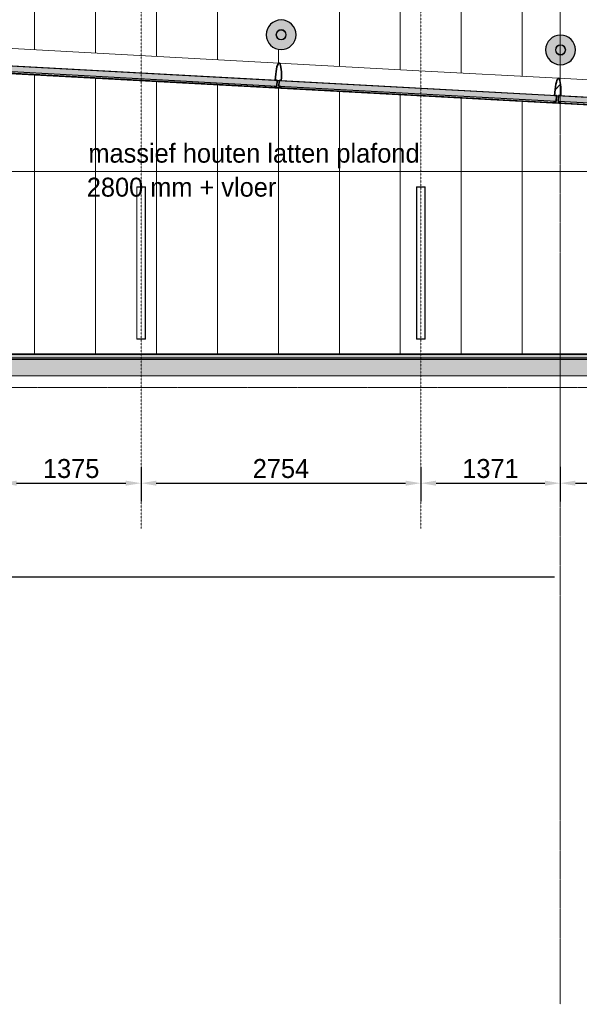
# Model space of a CAD drawing. Header units: millimetres. Extents: x 3625 to 171676, y -65096 to 217166.
# Tile 187 of 256: x 56753 to 62261, y -3247 to 6451. Entities that reach past the tile are written whole.
import ezdxf

# ---------------------------------------------------------------- set-up
doc = ezdxf.new("R2010")
doc.units = ezdxf.units.MM
doc.linetypes.add('gestippeld-fijn', pattern=[3, 1.5, -1.5])
doc.linetypes.add('stramien', pattern=[22.224999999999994, 12.7, -3.174999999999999, 3.174999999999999, -3.174999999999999])
for name, color, linetype, lineweight in [('A-ANNO-DIMS', 1, 'Continuous', 18), ('A-CLNG-IDEN', 6, 'Continuous', 18), ('A-CLNG-SUSP', 5, 'Continuous', 25), ('A-DETL', 5, 'Continuous', 13), ('A-GENM', 6, 'Continuous', 18), ('A-GLAZ', 6, 'Continuous', 18), ('A-GLAZ-CWMG', 3, 'Continuous', 18), ('A-ROOF', 4, 'Continuous', 18), ('A-ROOF-PATT', 8, 'Continuous', 18), ('S-COLS', 6, 'Continuous', 18), ('S-GRID', 1, 'Continuous', 18)]:
    doc.layers.add(name, color=color, linetype=linetype, lineweight=lineweight)
doc.layers.add('ATN Houtenlatten plafond moduul 600x1200 mm', color=20, linetype='Continuous')
doc.styles.add('Frutiger', font='txt', dxfattribs={"height": 373.1435643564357})
doc.styles.add('Frutiger_3', font='txt', dxfattribs={"height": 186.5717821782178})
doc.dimstyles.new('00_KU_2_5mm_-_pijl', dxfattribs={"dimscale": 304.8, "dimtxt": 250, "dimasz": 0.4921259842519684, "dimexe": 0.5905511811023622, "dimexo": 0.0625, "dimgap": 0.1640419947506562, "dimtad": 1, "dimdec": 0, "dimzin": 0, "dimdsep": 46, "dimtxsty": 'Frutiger_3', "dimsah": 1, "dimcen": 0.09, "dimdle": 0.5905511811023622, "dimazin": 0, "dimtfac": 1, "dimtdec": 0, "dimtix": 1, "dimtmove": 0, "dimatfit": 3, "dimfxl": 0.5905511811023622, "dimfxlon": 1, "dimtvp": 1, "dimtolj": 1, "dimtzin": 0, "dimarcsym": 2})
doc.dimstyles.new('00_KU_2_5mm_-_pijl_1', dxfattribs={"dimscale": 304.8, "dimtxt": 250, "dimasz": 0.4921259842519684, "dimexe": 0.5905511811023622, "dimexo": 0.0625, "dimgap": 0.1640419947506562, "dimtad": 1, "dimdec": 0, "dimzin": 0, "dimdsep": 46, "dimtxsty": 'Frutiger_3', "dimsah": 1, "dimcen": 0.09, "dimdle": 0.5905511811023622, "dimazin": 0, "dimtfac": 1, "dimtdec": 0, "dimtix": 1, "dimtmove": 2, "dimatfit": 3, "dimfxl": 0.5905511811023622, "dimfxlon": 1, "dimtvp": 1, "dimtolj": 1, "dimtzin": 0, "dimarcsym": 2})

# ---------------------------------------------------------------- blocks, each defined once
blk = doc.blocks.new('28_ABT-C_staal_hout kolom RV - gelam_ houten kolom $150-300-150 kwal GL32H-2892875-Plotview plafond eerste Verdieping - 1 op 100')
at = {"layer": 'S-COLS', "lineweight": 5}
h = blk.add_hatch(color=256, dxfattribs=at)
h.paths.add_polyline_path([(2.165734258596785e-11, -146.5256637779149), (39.25892140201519, -140.9798280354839), (73.26283188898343, -126.894947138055), (103.6092904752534, -103.6092904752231), (126.894947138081, -73.26283188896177), (141.5329228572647, -37.92363238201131), (146.5256637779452, 0), (141.5329228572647, 37.92363238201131), (126.894947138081, 73.26283188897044), (103.6092904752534, 103.6092904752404), (73.26283188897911, 126.8949471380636), (37.92363238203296, 141.5329228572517), (2.165734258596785e-11, 146.5256637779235), (-37.92363238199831, 141.5329228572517), (-73.26283188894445, 126.8949471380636), (-103.6092904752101, 103.6092904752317), (-126.8949471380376, 73.26283188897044), (-141.5329228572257, 37.92363238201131), (-146.5256637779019, 0), (-141.5329228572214, -37.92363238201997), (-126.8949471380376, -73.26283188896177), (-103.6092904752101, -103.6092904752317), (-73.26283188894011, -126.894947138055), (-37.92363238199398, -141.5329228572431)], flags=0)
h.paths.add_polyline_path([(2.165734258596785e-11, -50.79999999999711), (-13.14800749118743, -49.06903197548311), (-25.39999999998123, -43.99409051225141), (-35.92102448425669, -35.92102448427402), (-45.02962441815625, -22.89999999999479), (-49.23940284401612, -11.85391226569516), (-50.79999999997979, 0), (-47.40012456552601, 17.17710639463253), (-43.99409051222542, 25.40000000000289), (-32.3854905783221, 38.63393506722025), (-22.8999999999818, 45.02962441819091), (-11.8539122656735, 49.23940284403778), (2.165734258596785e-11, 50.80000000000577), (13.14800749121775, 49.06903197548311), (25.40000000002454, 43.99409051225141), (38.63393506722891, 32.38549057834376), (45.0296244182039, 22.90000000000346), (49.23940284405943, 11.85391226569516), (50.8000000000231, 0), (49.06903197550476, -13.14800749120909), (43.99409051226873, -25.39999999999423), (32.38549057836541, -38.63393506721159), (22.90000000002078, -45.02962441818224), (11.85391226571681, -49.23940284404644)], flags=0)
h.paths.add_polyline_path([(2.165734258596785e-11, -45.79999999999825), (12.44614862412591, -43.99409051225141), (24.36439547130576, -38.54029332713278), (32.38549057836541, -32.38549057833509), (39.66396349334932, -22.90000000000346), (44.23940284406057, -11.85391226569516), (45.80000000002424, 0), (43.99409051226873, 12.44614862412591), (37.74564602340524, 25.40000000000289), (32.38549057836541, 32.38549057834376), (22.90000000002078, 39.66396349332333), (11.85391226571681, 44.23940284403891), (2.165734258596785e-11, 45.80000000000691), (-13.14800749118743, 43.7033710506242), (-25.39999999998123, 37.74564602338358), (-32.38549057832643, 32.38549057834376), (-39.66396349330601, 22.90000000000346), (-44.23940284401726, 11.85391226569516), (-45.79999999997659, 0), (-43.70337105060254, -13.14800749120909), (-39.66396349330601, -22.89999999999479), (-32.38549057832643, -32.38549057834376), (-22.89999999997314, -39.66396349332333), (-11.8539122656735, -44.23940284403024)], flags=0)
at = {"layer": 'S-COLS', "color": 250, "lineweight": 25}
for centre, start, end in [((-2.368771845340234e-13, 4.620521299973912e-14), 5.7886095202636e-13, 180.0000000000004), ((-2.368771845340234e-13, 4.620521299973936e-14), 180.0000000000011, 2.035554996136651e-13)]:
    blk.add_arc(centre, 146.5256637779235, start, end, dxfattribs=at)
at = {"layer": 'S-COLS', "color": 170, "lineweight": 5}
for centre, radius, start, end in [((-1.447215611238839e-13, 4.620521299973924e-14), 50.79999999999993, 5.724998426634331e-14, 180), ((-1.45624831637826e-13, 2.103445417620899e-13), 50.79999999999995, 180.0000000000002, 5.088887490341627e-14), ((-1.206445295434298e-13, 4.620521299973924e-14), 45.79999999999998, 3.116943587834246e-13, 180), ((-1.22976975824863e-13, 1.94189096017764e-13), 45.8, 180.0000000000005, 3.053332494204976e-13)]:
    blk.add_arc(centre, radius, start, end, dxfattribs=at)
blk = doc.blocks.new('28_ABT-C_staal_hout kolom RV - gelam_ houten kolom $150-300-150 kwal GL32H-2892879-Plotview plafond eerste Verdieping - 1 op 100')
at = {"layer": 'S-COLS', "lineweight": 5}
h = blk.add_hatch(color=256, dxfattribs=at)
h.paths.add_polyline_path([(2.598881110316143e-11, -146.5256637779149), (37.9236323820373, -141.5329228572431), (73.26283188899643, -126.894947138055), (103.6092904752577, -103.6092904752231), (126.8949471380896, -73.26283188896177), (141.7965711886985, -35.92102448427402), (146.5256637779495, 8.662937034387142e-12), (141.5329228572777, 37.92363238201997), (126.8949471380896, 73.26283188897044), (103.6092904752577, 103.6092904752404), (73.26283188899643, 126.8949471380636), (37.9236323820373, 141.5329228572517), (2.598881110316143e-11, 146.5256637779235), (-37.92363238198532, 141.5329228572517), (-73.26283188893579, 126.8949471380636), (-103.6092904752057, 103.6092904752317), (-126.894947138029, 73.26283188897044), (-141.532922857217, 37.92363238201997), (-146.5256637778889, 8.662937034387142e-12), (-141.532922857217, -37.92363238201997), (-126.894947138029, -73.26283188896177), (-103.6092904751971, -103.6092904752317), (-73.26283188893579, -126.894947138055), (-37.92363238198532, -141.5329228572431)], flags=0)
h.paths.add_polyline_path([(2.598881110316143e-11, -50.79999999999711), (-13.1480074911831, -49.06903197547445), (-25.39999999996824, -43.99409051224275), (-38.63393506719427, -32.38549057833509), (-45.02962441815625, -22.89999999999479), (-49.23940284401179, -11.85391226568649), (-50.79999999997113, 8.662937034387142e-12), (-47.90191975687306, 15.96566563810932), (-43.99409051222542, 25.40000000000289), (-32.38549057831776, 38.63393506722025), (-22.89999999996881, 45.02962441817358), (-11.85391226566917, 49.23940284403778), (2.598881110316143e-11, 50.80000000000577), (13.14800749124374, 49.06903197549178), (25.40000000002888, 43.99409051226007), (38.63393506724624, 32.38549057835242), (45.0296244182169, 22.90000000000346), (49.23940284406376, 11.85391226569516), (50.80000000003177, 8.662937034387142e-12), (49.0690319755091, -13.14800749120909), (43.9940905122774, -25.39999999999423), (32.38549057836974, -38.63393506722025), (24.80776364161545, -44.23940284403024), (11.85391226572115, -49.23940284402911)], flags=0)
h.paths.add_polyline_path([(2.598881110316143e-11, -45.79999999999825), (12.4461486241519, -43.99409051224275), (24.36439547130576, -38.54029332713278), (32.38549057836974, -32.38549057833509), (39.66396349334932, -22.89999999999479), (44.2394028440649, -11.85391226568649), (45.8000000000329, 8.662937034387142e-12), (43.9940905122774, 12.44614862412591), (37.74564602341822, 25.40000000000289), (29.86650204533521, 34.31837846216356), (22.90000000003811, 39.663963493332), (11.85391226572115, 44.23940284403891), (2.598881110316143e-11, 45.79999999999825), (-13.1480074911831, 43.7033710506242), (-25.39999999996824, 37.74564602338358), (-32.38549057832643, 32.38549057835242), (-39.66396349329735, 22.90000000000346), (-44.23940284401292, 11.85391226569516), (-45.7999999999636, 8.662937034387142e-12), (-43.70337105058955, -13.14800749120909), (-39.66396349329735, -22.90000000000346), (-32.38549057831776, -32.38549057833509), (-22.89999999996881, -39.66396349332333), (-11.85391226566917, -44.23940284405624)], flags=0)
at = {"layer": 'S-COLS', "color": 250, "lineweight": 25}
for centre, start, end in [((-2.368771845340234e-13, 4.620521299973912e-14), 5.7886095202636e-13, 180.0000000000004), ((-2.368771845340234e-13, 4.620521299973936e-14), 180.0000000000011, 2.035554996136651e-13)]:
    blk.add_arc(centre, 146.5256637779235, start, end, dxfattribs=at)
at = {"layer": 'S-COLS', "color": 170, "lineweight": 5}
for centre, radius, start, end in [((-1.447215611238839e-13, 4.620521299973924e-14), 50.79999999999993, 5.724998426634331e-14, 180), ((-1.45624831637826e-13, 2.103445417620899e-13), 50.79999999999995, 180.0000000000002, 5.088887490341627e-14), ((-1.206445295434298e-13, 4.620521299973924e-14), 45.79999999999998, 3.116943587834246e-13, 180), ((-1.22976975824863e-13, 1.94189096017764e-13), 45.8, 180.0000000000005, 3.053332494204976e-13)]:
    blk.add_arc(centre, radius, start, end, dxfattribs=at)
blk = doc.blocks.new('10844_ABT model nieuw_export 08-11-2012_rvt-1-Plotview plafond eerste Verdieping - 1 op 100')
at = {"color": 170, "lineweight": 5}
for name, p in [('28_ABT-C_staal_hout kolom RV - gelam_ houten kolom $150-300-150 kwal GL32H-2892875-Plotview plafond eerste Verdieping - 1 op 100', (12770.76404801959, 6302.670762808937)), ('28_ABT-C_staal_hout kolom RV - gelam_ houten kolom $150-300-150 kwal GL32H-2892879-Plotview plafond eerste Verdieping - 1 op 100', (15520.76404801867, 6152.920762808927))]:
    blk.add_blockref(name, p, dxfattribs=at)
blk = doc.blocks.new('Rectangular Mullion - 36_KA_houten vliesgevel 170 randprofiel links glas 60-4728640-Plotview plafond eerste Verdieping - 1 op 100')
at = {"layer": 'A-GLAZ-CWMG'}
for p, q in [((8626.406031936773, 6247.951444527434), (10001.40603193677, 6173.131625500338)), ((8613.094193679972, 6003.313354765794), (9958.138509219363, 5930.123556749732))]:
    blk.add_line(p, q, dxfattribs=at)
blk = doc.blocks.new('Rectangular Mullion - 36_KA_houten vliesgevel 170 randprofiel links glas 60-5710918-Plotview plafond eerste Verdieping - 1 op 100')
at = {"layer": 'A-GLAZ-CWMG'}
for p, q in [((15501.40603193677, 5873.852349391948), (15926.77675127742, 5850.706051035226)), ((15518.04987814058, 5627.58423861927), (15913.46491302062, 5606.067961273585))]:
    blk.add_line(p, q, dxfattribs=at)
blk = doc.blocks.new('Rectangular Mullion - 36_KA_houten vliesgevel 170 randprofiel links glas 60-4728633-Plotview plafond eerste Verdieping - 1 op 100')
at = {"layer": 'A-GLAZ-CWMG'}
for p, q in [((10001.40603193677, 6173.131625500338), (11376.40603193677, 6098.31180647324)), ((10018.04987814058, 5926.863514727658), (11363.09419367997, 5853.673716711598))]:
    blk.add_line(p, q, dxfattribs=at)
blk = doc.blocks.new('Rectangular Mullion - 36_KA_houten vliesgevel 170 verticaal glas 60-V9-Plotview plafond eerste Verdieping - 1 op 100')
at = {"layer": 'A-GLAZ-CWMG', "lineweight": 35}
for p, q in [((29.99999999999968, 44.99999999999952), (-29.99999999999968, 44.99999999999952)), ((-29.99999999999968, 44.99999999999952), (-29.99999999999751, 29.99999999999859)), ((-29.99999999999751, 29.99999999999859), (-9.999999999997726, 29.99999999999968)), ((-9.999999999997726, 29.99999999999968), (-9.999999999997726, -30.00000000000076)), ((10.00000000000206, -29.99999999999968), (10.00000000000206, 30.00000000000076)), ((10.00000000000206, 30.00000000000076), (29.99999999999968, 29.99999999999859)), ((29.99999999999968, 29.99999999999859), (29.99999999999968, 44.99999999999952)), ((-9.999999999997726, -30.00000000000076), (-29.99999999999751, -30.00000000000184)), ((30.00000000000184, -29.99999999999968), (10.00000000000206, -29.99999999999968))]:
    blk.add_line(p, q, dxfattribs=at)
at = {"layer": 'A-GLAZ-CWMG', "lineweight": 35, "flags": 128}
blk.add_lwpolyline([(-29.99999999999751, -30.00000000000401), (-29.544232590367, -59.52019020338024), (-28.19077862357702, -88.14342436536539), (-25.98076211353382, -115.0000000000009), (-22.98133329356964, -139.2738936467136), (-19.28362829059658, -160.2275553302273), (-14.99999999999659, -177.2243186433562), (-10.26060429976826, -189.7477455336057), (-5.209445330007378, -197.4173180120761), (0, -200.0000000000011), (5.209445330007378, -197.4173180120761), (10.26060429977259, -189.7477455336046), (15.00000000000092, -177.2243186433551), (19.28362829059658, -160.2275553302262), (22.98133329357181, -139.2738936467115), (25.98076211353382, -115.0000000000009), (28.19077862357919, -88.14342436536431), (29.544232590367, -59.52019020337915), (30.00000000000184, -30.00000000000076)], dxfattribs=at)
blk = doc.blocks.new('Rectangular Mullion - 36_KA_houten vliesgevel 170 verticaal glas 60-V10-Plotview plafond eerste Verdieping - 1 op 100')
at = {"layer": 'A-GLAZ-CWMG'}
h = blk.add_hatch(dxfattribs=at)
h.set_pattern_fill('FP_14', color=256, style=0, pattern_type=2)
h.set_pattern_definition([(311.885, (31396.079, 6507.43), (472.7488378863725, 423.9499218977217), []), (311.885, (31554.595, 6498.804), (896.6987597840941, -48.79891598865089), []), (311.885, (31237.564, 6516.055), (896.6987597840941, -48.79891598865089), [])])
h.paths.add_polyline_path([(30.00000000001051, 44.99999999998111), (30.00000000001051, 29.99999999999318), (10.00000000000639, 29.99999999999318), (10.00000000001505, -30.00000000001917), (30.00000000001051, -30.00000000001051), (28.19077862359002, -88.14342436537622), (22.98133329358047, -139.2738936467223), (19.28362829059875, -160.2275553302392), (15.00000000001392, -177.2243186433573), (10.26060429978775, -189.7477455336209), (5.209445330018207, -197.4173180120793), (8.662937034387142e-12, -200.0000000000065), (-5.209445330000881, -197.4173180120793), (-10.26060429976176, -189.7477455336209), (-14.99999999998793, -177.2243186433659), (-19.28362829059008, -160.2275553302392), (-23.62940068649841, -134.029188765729), (-28.19077862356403, -88.14342436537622), (-29.99999999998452, -30.00000000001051), (-9.999999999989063, -30.00000000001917), (-9.999999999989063, 29.99999999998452), (-29.99999999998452, 29.99999999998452), (-29.99999999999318, 44.99999999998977)], flags=0)
at = {"layer": 'A-GLAZ-CWMG', "lineweight": 35}
for p, q in [((29.99999999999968, 44.99999999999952), (-29.99999999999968, 44.99999999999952)), ((-29.99999999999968, 44.99999999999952), (-29.99999999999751, 29.99999999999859)), ((-29.99999999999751, 29.99999999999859), (-9.999999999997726, 29.99999999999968)), ((-9.999999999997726, 29.99999999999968), (-9.999999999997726, -30.00000000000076)), ((10.00000000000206, -30.00000000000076), (9.999999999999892, 29.99999999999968)), ((9.999999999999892, 29.99999999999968), (29.99999999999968, 30.00000000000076)), ((29.99999999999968, 30.00000000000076), (29.99999999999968, 44.99999999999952)), ((-9.999999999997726, -30.00000000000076), (-29.99999999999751, -30.00000000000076)), ((30.00000000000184, -29.99999999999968), (10.00000000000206, -30.00000000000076))]:
    blk.add_line(p, q, dxfattribs=at)
at = {"layer": 'A-GLAZ-CWMG', "lineweight": 35, "flags": 128}
blk.add_lwpolyline([(-29.99999999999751, -30.00000000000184), (-29.54423259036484, -59.52019020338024), (-28.19077862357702, -88.14342436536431), (-25.98076211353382, -115.000000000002), (-22.98133329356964, -139.2738936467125), (-19.28362829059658, -160.2275553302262), (-14.99999999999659, -177.2243186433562), (-10.26060429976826, -189.7477455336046), (-5.209445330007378, -197.417318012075), (0, -200.0000000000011), (5.209445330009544, -197.417318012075), (10.26060429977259, -189.7477455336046), (15.00000000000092, -177.2243186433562), (19.28362829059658, -160.2275553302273), (22.98133329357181, -139.2738936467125), (25.98076211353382, -115.0000000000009), (28.19077862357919, -88.14342436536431), (29.544232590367, -59.52019020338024), (29.99999999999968, -30.00000000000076)], dxfattribs=at)
blk = doc.blocks.new('27_KU_bovenkant dakrand luifel publiekshal - 27_KU_bovenkant dakrand luifel publiekshal-3094114-Plotview plafond eerste Verdieping - 1 op 100')
at = {"layer": 'A-ROOF-PATT'}
blk.add_hatch(color=256, dxfattribs=at).paths.add_polyline_path([(4896.721116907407, 3120.636481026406), (35420.09404801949, 3120.636481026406), (35420.09404801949, 4544.626170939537), (35398.59738135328, 4545.535016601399), (35398.59738135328, 3155.202894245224), (4943.597381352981, 3155.202894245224), (4943.597381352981, 3167.512745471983), (4931.287530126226, 3155.202894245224)], flags=0)
blk = doc.blocks.new('27_KU_dakgoot publiekshal - 27_KU_dakgoot publiekshal-3097409-Plotview plafond eerste Verdieping - 1 op 100')
at = {"layer": 'A-ROOF-PATT'}
for points in [[(34929.54858062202, 2994.5429878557), (35420.09404801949, 2994.5429878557), (35420.09404801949, 3102.417987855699), (4878.502623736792, 3102.417987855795), (4878.502623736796, 17166.10525462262), (4770.627623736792, 17166.10525462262), (4770.627623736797, 2994.542987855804), (33194.68382680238, 2994.542987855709)], [(34929.54858062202, 3102.417987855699), (35420.09404801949, 3102.417987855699), (35420.09404801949, 3106.417987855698), (4882.502623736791, 3106.417987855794), (4882.502623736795, 17166.10525462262), (4878.502623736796, 17166.10525462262), (4878.502623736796, 3102.417987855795), (33194.68382680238, 3102.417987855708)], [(34929.54858062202, 3106.417987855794), (35420.09404801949, 3106.417987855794), (35420.09404801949, 3120.636481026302), (4896.721116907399, 3120.636481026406), (4896.721116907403, 17166.10525462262), (4882.502623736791, 17166.10525462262), (4882.502623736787, 3106.417987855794), (33194.68382680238, 3106.417987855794)], [(35420.09404801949, 2944.090832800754), (35420.09404801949, 2994.5429878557), (4770.627623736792, 2994.542987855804), (4720.175468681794, 2944.090832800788), (34929.54858062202, 2944.090832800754)]]:
    blk.add_hatch(color=256, dxfattribs=at).paths.add_polyline_path(points, flags=0)
at = {"layer": 'A-ROOF'}
for p, q in [((4882.502623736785, 3106.417987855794), (35420.09404801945, 3106.417987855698)), ((4896.721116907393, 3120.636481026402), (35420.09404801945, 3120.636481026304)), ((35420.09404801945, 3102.417987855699), (4878.502623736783, 3102.417987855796)), ((4720.175468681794, 2944.090832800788), (35420.09404801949, 2944.090832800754))]:
    blk.add_line(p, q, dxfattribs=at)
blk = doc.blocks.new('System Panel - 36_KA_glas 60-7818063-Plotview plafond eerste Verdieping - 1 op 100')
at = {"layer": 'A-GLAZ'}
blk.add_hatch(color=256, dxfattribs=at).paths.add_polyline_path([(1367.034133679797, -29.99999999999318), (1367.034133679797, 30.00000000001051), (-1367.034133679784, 30.00000000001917), (-1367.034133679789, -29.99999999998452), (1093.029267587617, -29.99999999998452)], flags=0)
at = {"layer": 'A-GLAZ', "lineweight": 25}
for p, q in [((-1367.03413367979, -30.00000000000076), (-1367.034133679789, 29.99999999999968)), ((-1367.034133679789, 29.99999999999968), (1367.034133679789, 30.00000000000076)), ((1367.034133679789, 30.00000000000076), (1367.034133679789, -29.99999999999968)), ((1367.034133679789, -29.99999999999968), (-1367.03413367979, -30.00000000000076))]:
    blk.add_line(p, q, dxfattribs=at)
blk = doc.blocks.new('System Panel - 36_KA_glas 60-10185183-Plotview plafond eerste Verdieping - 1 op 100')
at = {"layer": 'A-GLAZ'}
blk.add_hatch(color=256, dxfattribs=at).paths.add_polyline_path([(1373.000000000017, -29.99999999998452), (1373.000000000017, 30.00000000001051), (-1372.999999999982, 30.00000000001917), (-1372.999999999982, -29.99999999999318), (1146.444483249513, -29.99999999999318)], flags=0)
at = {"layer": 'A-GLAZ', "lineweight": 25}
for p, q in [((-1373.000000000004, -29.99999999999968), (-1373.000000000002, 30.00000000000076)), ((-1373.000000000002, 30.00000000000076), (1372.999999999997, 30.00000000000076)), ((1372.999999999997, 30.00000000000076), (1372.999999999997, -29.99999999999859)), ((1372.999999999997, -29.99999999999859), (-1373.000000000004, -29.99999999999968))]:
    blk.add_line(p, q, dxfattribs=at)
blk = doc.blocks.new('63_KA_Etaloid armatuur - 1500 mm-14435909-Plotview plafond eerste Verdieping - 1 op 100')
at = {"layer": 'A-GENM'}
for p, q in [((-750.0000000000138, 42.50000000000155), (-750.0000000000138, -42.49999999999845)), ((749.999999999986, 42.50000000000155), (-750.0000000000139, 42.50000000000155)), ((-747.5000000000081, 40.00000000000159), (-747.5000000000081, -39.99999999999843)), ((747.4999999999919, 40.00000000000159), (-747.500000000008, 40.00000000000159)), ((747.4999999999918, -39.99999999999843), (747.4999999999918, 40.00000000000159)), ((749.9999999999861, -42.49999999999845), (749.9999999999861, 42.50000000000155)), ((-750.0000000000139, -42.49999999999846), (749.999999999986, -42.49999999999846)), ((-747.500000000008, -39.99999999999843), (747.4999999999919, -39.99999999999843))]:
    blk.add_line(p, q, dxfattribs=at)
blk = doc.blocks.new('*D666')
at = {"layer": 'A-ANNO-DIMS', "color": 0, "lineweight": -2, "transparency": 16777216}
for p, q in [((80441.46505013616, -59802.58299392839), (80441.46505013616, -60143.53299392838)), ((81816.46505013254, -59802.58299392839), (81816.46505013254, -60143.53299392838)), ((80591.46505013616, -59963.53299392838), (81666.46505013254, -59963.53299392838))]:
    blk.add_line(p, q, dxfattribs=at)
at = {"layer": 'A-ANNO-DIMS', "color": 0, "transparency": 16777216}
for points in [[(80591.46505013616, -59938.53299392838), (80591.46505013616, -59988.53299392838), (80441.46505013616, -59963.53299392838)], [(81666.46505013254, -59938.53299392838), (81666.46505013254, -59988.53299392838), (81816.46505013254, -59963.53299392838)]]:
    blk.add_solid(points, dxfattribs=at)
at = {"layer": 'Defpoints', "color": 0, "transparency": 16777216}
for p in [(80441.46505013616, -59783.53299392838), (81816.46505013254, -59783.53299392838), (81816.46505013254, -59963.53299392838)]:
    blk.add_point(p, dxfattribs=at)
at = {"layer": 'A-ANNO-DIMS', "color": 0, "transparency": 16777216, "insert": (81128.96505013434, -59820.24710283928), "char_height": 186.5717821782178, "attachment_point": 5, "style": 'Frutiger_3'}
blk.add_mtext('\\A1;1375', dxfattribs=at)
blk = doc.blocks.new('*D667')
at = {"layer": 'A-ANNO-DIMS', "color": 0, "lineweight": -2, "transparency": 16777216}
for p, q in [((81816.46505013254, -59802.58299392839), (81816.46505013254, -60143.53299392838)), ((84570.6317167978, -59802.58299392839), (84570.6317167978, -60143.53299392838)), ((81966.46505013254, -59963.53299392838), (84420.6317167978, -59963.53299392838))]:
    blk.add_line(p, q, dxfattribs=at)
at = {"layer": 'A-ANNO-DIMS', "color": 0, "transparency": 16777216}
for points in [[(81966.46505013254, -59938.53299392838), (81966.46505013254, -59988.53299392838), (81816.46505013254, -59963.53299392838)], [(84420.6317167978, -59938.53299392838), (84420.6317167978, -59988.53299392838), (84570.6317167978, -59963.53299392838)]]:
    blk.add_solid(points, dxfattribs=at)
at = {"layer": 'Defpoints', "color": 0, "transparency": 16777216}
for p in [(81816.46505013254, -59783.53299392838), (84570.6317167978, -59783.53299392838), (84570.6317167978, -59963.53299392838)]:
    blk.add_point(p, dxfattribs=at)
at = {"layer": 'A-ANNO-DIMS', "color": 0, "transparency": 16777216, "insert": (83193.54838346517, -59820.24710283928), "char_height": 186.5717821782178, "attachment_point": 5, "style": 'Frutiger_3'}
blk.add_mtext('\\A1;2754', dxfattribs=at)
blk = doc.blocks.new('*D668')
at = {"layer": 'A-ANNO-DIMS', "color": 0, "lineweight": -2, "transparency": 16777216}
for p, q in [((84570.6317167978, -59802.58299392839), (84570.6317167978, -60143.53299392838)), ((85941.46505013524, -59802.58299392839), (85941.46505013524, -60143.53299392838)), ((84720.6317167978, -59963.53299392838), (85791.46505013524, -59963.53299392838))]:
    blk.add_line(p, q, dxfattribs=at)
at = {"layer": 'A-ANNO-DIMS', "color": 0, "transparency": 16777216}
for points in [[(84720.6317167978, -59938.53299392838), (84720.6317167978, -59988.53299392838), (84570.6317167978, -59963.53299392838)], [(85791.46505013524, -59938.53299392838), (85791.46505013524, -59988.53299392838), (85941.46505013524, -59963.53299392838)]]:
    blk.add_solid(points, dxfattribs=at)
at = {"layer": 'Defpoints', "color": 0, "transparency": 16777216}
for p in [(84570.6317167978, -59783.53299392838), (85941.46505013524, -59783.53299392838), (85941.46505013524, -59963.53299392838)]:
    blk.add_point(p, dxfattribs=at)
at = {"layer": 'A-ANNO-DIMS', "color": 0, "transparency": 16777216, "insert": (85256.04838346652, -59820.24710283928), "char_height": 186.5717821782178, "attachment_point": 5, "style": 'Frutiger_3'}
blk.add_mtext('\\A1;1371', dxfattribs=at)
blk = doc.blocks.new('*D669')
at = {"layer": 'A-ANNO-DIMS', "color": 0, "lineweight": -2, "transparency": 16777216}
for p, q in [((85941.46505013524, -59802.58299392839), (85941.46505013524, -60143.53299392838)), ((87316.46505013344, -59802.58299392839), (87316.46505013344, -60143.53299392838)), ((86091.46505013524, -59963.53299392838), (87166.46505013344, -59963.53299392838))]:
    blk.add_line(p, q, dxfattribs=at)
at = {"layer": 'A-ANNO-DIMS', "color": 0, "transparency": 16777216}
for points in [[(86091.46505013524, -59938.53299392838), (86091.46505013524, -59988.53299392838), (85941.46505013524, -59963.53299392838)], [(87166.46505013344, -59938.53299392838), (87166.46505013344, -59988.53299392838), (87316.46505013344, -59963.53299392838)]]:
    blk.add_solid(points, dxfattribs=at)
at = {"layer": 'Defpoints', "color": 0, "transparency": 16777216}
for p in [(85941.46505013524, -59783.53299392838), (87316.46505013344, -59783.53299392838), (87316.46505013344, -59963.53299392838)]:
    blk.add_point(p, dxfattribs=at)
at = {"layer": 'A-ANNO-DIMS', "color": 0, "transparency": 16777216, "insert": (86628.96505013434, -59820.24710283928), "char_height": 186.5717821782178, "attachment_point": 5, "style": 'Frutiger_3'}
blk.add_mtext('\\A1;1375', dxfattribs=at)
blk = doc.blocks.new('*D679')
at = {"layer": 'A-ANNO-DIMS', "color": 0, "lineweight": -2, "transparency": 16777216}
for p, q in [((76324.79838346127, -60725.54784870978), (76324.79838346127, -61066.49784870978)), ((103816.4650501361, -60725.54784870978), (103816.4650501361, -61066.49784870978)), ((76474.79838346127, -60886.49784870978), (85885.42808935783, -60886.49784870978)), ((103666.4650501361, -60886.49784870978), (90951.79124353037, -60886.49784870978))]:
    blk.add_line(p, q, dxfattribs=at)
at = {"layer": 'A-ANNO-DIMS', "color": 0, "transparency": 16777216}
for points in [[(76474.79838346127, -60861.49784870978), (76474.79838346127, -60911.49784870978), (76324.79838346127, -60886.49784870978)], [(103666.4650501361, -60861.49784870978), (103666.4650501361, -60911.49784870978), (103816.4650501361, -60886.49784870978)]]:
    blk.add_solid(points, dxfattribs=at)
at = {"layer": 'Defpoints', "color": 0, "transparency": 16777216}
for p in [(76324.79838346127, -60706.49784870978), (103816.4650501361, -60706.49784870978), (103816.4650501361, -60886.49784870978)]:
    blk.add_point(p, dxfattribs=at)
at = {"layer": 'A-ANNO-DIMS', "color": 0, "transparency": 16777216, "insert": (88418.6096664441, -60832.23274656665), "char_height": 186.5717821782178, "attachment_point": 5, "line_spacing_factor": 1.017696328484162, "style": 'Frutiger_3'}
blk.add_mtext('\\A1;27492\\Pmaatvoering armaturen publiekshal', dxfattribs=at)
blk = doc.blocks.new('A$C49543151')
at = {"layer": 'A-CLNG-SUSP'}
for p, q in [((-28315.38752602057, -10862.37928513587), (-18210.43229161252, -11412.2345010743)), ((248.027126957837, -13806.97287304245), (-30206.97287304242, -13806.97287304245))]:
    blk.add_line(p, q, dxfattribs=at)
at = {"layer": 'A-DETL', "linetype": 'gestippeld-fijn'}
for p, q in [((-23758.97287304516, -15524.29242490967), (-23758.97287304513, 1175.707575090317)), ((-21004.8062063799, -15524.29242490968), (-21004.80620637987, 1175.707575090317))]:
    blk.add_line(p, q, dxfattribs=at)
at = {"layer": 'A-DETL'}
for p, q in [((-24806.97287304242, 8.731149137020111e-11), (-24806.97287304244, -10807.66428348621)), ((-24206.97287304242, 8.731149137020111e-11), (-24206.97287304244, -10840.31293178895)), ((-23606.97287304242, 8.731149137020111e-11), (-23606.97287304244, -10872.96158009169)), ((-23006.97287304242, 8.731149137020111e-11), (-23006.97287304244, -10905.61022839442)), ((-21806.97287304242, 8.731149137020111e-11), (-21806.97287304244, -10970.90752499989)), ((-21206.97287304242, 8.731149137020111e-11), (-21206.97287304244, -11003.55617330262)), ((-20606.97287304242, 8.731149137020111e-11), (-20606.97287304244, -11036.20482160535)), ((-20006.97287304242, 8.731149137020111e-11), (-20006.97287304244, -11068.85346990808)), ((-24806.97287304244, -11053.02672912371), (-24806.97287304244, -13806.97287304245)), ((-24206.97287304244, -11085.93626028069), (-24206.97287304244, -13806.97287304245)), ((-23606.97287304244, -11118.32402572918), (-23606.97287304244, -13806.97287304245)), ((-23006.97287304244, -11151.23355688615), (-23006.97287304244, -13806.97287304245)), ((-22406.97287304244, -11183.62132233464), (-22406.97287304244, -13806.97287304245)), ((-21806.97287304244, -11216.26997063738), (-21806.97287304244, -13806.97287304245)), ((-21206.97287304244, -11248.91861894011), (-21206.97287304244, -13806.97287304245)), ((-20606.97287304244, -11281.56726724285), (-20606.97287304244, -13806.97287304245)), ((-20006.97287304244, -11311.97287304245), (-20006.97287304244, -13806.97287304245)), ((-6999.773160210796, -12006.97287304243), (-30206.97287304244, -12006.97287304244))]:
    blk.add_line(p, q, dxfattribs=at)
at = {"layer": 'A-GENM', "rotation": 90.00000000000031}
for p in [(-23758.97287304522, -12906.97287304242), (-21004.80620637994, -12906.97287304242)]:
    blk.add_blockref('63_KA_Etaloid armatuur - 1500 mm-14435909-Plotview plafond eerste Verdieping - 1 op 100', p, dxfattribs=at)
at = {"layer": 'A-CLNG-IDEN', "char_height": 186.5717821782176, "attachment_point": 1, "line_spacing_factor": 1.017696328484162, "style": 'Frutiger'}
for s, insert, width in [('massief houten latten plafond', (-24276.71653895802, -11732.99795521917), 4433.999999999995), ('2800 mm + vloer', (-24292.34153895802, -12067.62069286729), 2435.999999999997)]:
    blk.add_mtext(s, dxfattribs=dict(at, insert=insert, width=width))
at = {"layer": 'A-ANNO-DIMS'}
for base, p1, p2, override, picture, middle in [((-23758.97287304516, -15076.44659101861), (-25133.97287304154, -14896.44659101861), (-23758.97287304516, -14896.44659101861), {"dimpost": '<>', "dimfxl": 1374.999999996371}, '*D666', (-24446.47287304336, -14933.1606999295)), ((-21004.8062063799, -15076.44659101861), (-23758.97287304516, -14896.44659101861), (-21004.8062063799, -14896.44659101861), {"dimpost": '<>', "dimfxl": 2754.166666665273}, '*D667', (-22381.88953971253, -14933.1606999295)), ((-19633.97287304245, -15076.44659101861), (-21004.8062063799, -14896.44659101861), (-19633.97287304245, -14896.44659101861), {"dimpost": '<>', "dimfxl": 1370.833333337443}, '*D668', (-20319.38953971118, -14933.1606999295)), ((-18258.97287304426, -15076.44659101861), (-19633.97287304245, -14896.44659101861), (-18258.97287304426, -14896.44659101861), {"dimpost": '<>', "dimfxl": 1374.999999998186}, '*D669', (-18946.47287304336, -14933.1606999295))]:
    dim = blk.add_linear_dim(base=base, p1=p1, p2=p2, dimstyle='00_KU_2_5mm_-_pijl', override=override, dxfattribs=at)
    dim.commit()
    dim.dimension.update_dxf_attribs({"geometry": picture, "text_midpoint": middle, "insert": (-105575.4379231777, 44887.08640290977)})
dim = blk.add_linear_dim(base=(-1758.972873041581, -15999.4114458), p1=(-29250.63953971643, -15819.4114458), p2=(-1758.972873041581, -15819.4114458), text='<>\\Xmaatvoering armaturen publiekshal', dimstyle='00_KU_2_5mm_-_pijl_1', override={"dimpost": '<>', "dimfxl": 27491.66666667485}, dxfattribs=at)
dim.commit()
dim.dimension.update_dxf_attribs({"geometry": '*D679', "text_midpoint": (-17156.8282567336, -15945.14634365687), "dimtype": 128, "insert": (-105575.4379231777, 44887.08640290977)})

msp = doc.modelspace()

# ---------------------------------------------------------------- linework, layer by layer
at = {"layer": 'A-CLNG-SUSP'}
for p, q in [((53390.61967817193, 6099.796482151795), (63495.57516655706, 5549.941252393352)), ((81954.03433115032, 3155.202894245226), (51499.03433115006, 3155.202894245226))]:
    msp.add_line(p, q, dxfattribs=at)
at = {"layer": 'A-DETL', "lineweight": 18}
msp.add_line((59299.03433115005, 6158.916890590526), (59299.03433115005, 6023.916890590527), dxfattribs=at)
at = {"layer": 'ATN Houtenlatten plafond moduul 600x1200 mm', "color": 7}
for points in [[(53303.05447992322, 16993.24389962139), (53303.05447992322, 17166.1052546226), (51499.03433115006, 17166.1052546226), (51499.03433115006, 3155.202894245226), (81954.03433115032, 3155.202894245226), (81954.03433115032, 4545.535016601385), (53390.61967817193, 6099.796482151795), (52856.85414321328, 16993.2438996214)], [(52935.61903006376, 16918.24389962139), (53462.20739989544, 6171.272913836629), (81957.60122516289, 4620.712761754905), (81957.60122516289, 4981.532894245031), (81706.00720419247, 4981.532894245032), (81706.0072041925, 16962.17576728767), (56604.48536692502, 16962.17576728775), (56604.48536692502, 16948.24389962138), (56574.48536692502, 16948.24389962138), (56574.48536692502, 16918.24389962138)]]:
    msp.add_lwpolyline(points, close=True, dxfattribs=at)
at = {"layer": 'S-GRID', "linetype": 'stramien'}
for p, q in [((62072.0343311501, 41627.64623142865), (62072.03433115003, -3246.730466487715)), ((45331.46382385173, 2828.202894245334), (111342.0343311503, 2828.202894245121))]:
    msp.add_line(p, q, dxfattribs=at)

# ---------------------------------------------------------------- block references
at = {"color": 250, "lineweight": 5}
msp.add_blockref('10844_ABT model nieuw_export 08-11-2012_rvt-1-Plotview plafond eerste Verdieping - 1 op 100', (46555.43694979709, 0), dxfattribs=at)
msp.add_blockref('A$C49543151', (81706.00720419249, 16962.17576728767))
at = {"layer": 'A-GLAZ', "rotation": 356.885355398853}
for name, p in [('System Panel - 36_KA_glas 60-7818063-Plotview plafond eerste Verdieping - 1 op 100', (57920.97617499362, 5898.607243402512)), ('System Panel - 36_KA_glas 60-7818063-Plotview plafond eerste Verdieping - 1 op 100', (60670.97617499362, 5748.967605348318)), ('System Panel - 36_KA_glas 60-10185183-Plotview plafond eerste Verdieping - 1 op 100', (63426.9332286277, 5599.003817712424))]:
    msp.add_blockref(name, p, dxfattribs=at)
at = {"layer": 'A-GLAZ-CWMG'}
for name, p in [('Rectangular Mullion - 36_KA_houten vliesgevel 170 randprofiel links glas 60-4728633-Plotview plafond eerste Verdieping - 1 op 100', (46555.43694979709, 0)), ('Rectangular Mullion - 36_KA_houten vliesgevel 170 randprofiel links glas 60-4728640-Plotview plafond eerste Verdieping - 1 op 100', (49305.43694979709, -149.6396380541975)), ('Rectangular Mullion - 36_KA_houten vliesgevel 170 randprofiel links glas 60-4728633-Plotview plafond eerste Verdieping - 1 op 100', (49305.43694979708, -149.6396380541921)), ('Rectangular Mullion - 36_KA_houten vliesgevel 170 randprofiel links glas 60-4728640-Plotview plafond eerste Verdieping - 1 op 100', (52055.43694979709, -299.2792761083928)), ('Rectangular Mullion - 36_KA_houten vliesgevel 170 randprofiel links glas 60-5710918-Plotview plafond eerste Verdieping - 1 op 100', (46555.43694979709, 0))]:
    msp.add_blockref(name, p, dxfattribs=at)
at = {"layer": 'A-GLAZ-CWMG', "extrusion": (0, 0, -1), "rotation": 183.114644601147}
for name, p in [('Rectangular Mullion - 36_KA_houten vliesgevel 170 verticaal glas 60-V9-Plotview plafond eerste Verdieping - 1 op 100', (-59295.97617499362, 5823.787424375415)), ('Rectangular Mullion - 36_KA_houten vliesgevel 170 verticaal glas 60-V10-Plotview plafond eerste Verdieping - 1 op 100', (-62045.97617499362, 5674.14778632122))]:
    msp.add_blockref(name, p, dxfattribs=at)
at = {"layer": 'A-ROOF'}
for name in ['27_KU_dakgoot publiekshal - 27_KU_dakgoot publiekshal-3097409-Plotview plafond eerste Verdieping - 1 op 100', '27_KU_bovenkant dakrand luifel publiekshal - 27_KU_bovenkant dakrand luifel publiekshal-3094114-Plotview plafond eerste Verdieping - 1 op 100']:
    msp.add_blockref(name, (46555.43694979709, 0), dxfattribs=at)

doc.saveas('drawing.dxf')
